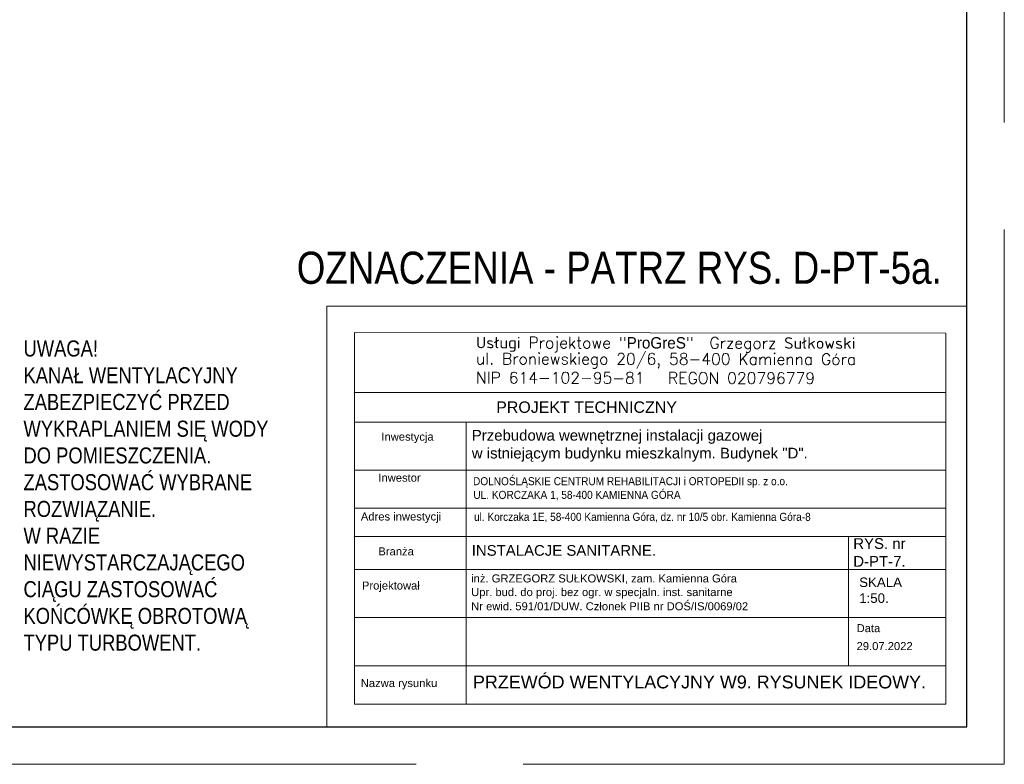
# Model space of a CAD drawing. Extents: x 34439 to 126910, y -74890 to 17912.
# Tile 60 of 144: x 97955 to 98876, y -58974 to -58278. Entities that reach past the tile are written whole.
import ezdxf

# ---------------------------------------------------------------- set-up
doc = ezdxf.new("R2010")
doc.units = 0
doc.header["$MEASUREMENT"] = 0
doc.linetypes.add('Przekrojowa', pattern=[600, 500, -100])
for name, color, linetype, lineweight in [('tabelka', 255, 'Continuous', 13), ('tabelka2', 251, 'Continuous', 13), ('WYMIARKI', 10, 'Continuous', 13)]:
    doc.layers.add(name, color=color, linetype=linetype, lineweight=lineweight)
doc.styles.add('GA4-ATR-TEXT', font='arial.ttf', dxfattribs={"width": 0.9})
doc.styles.add('GENERATED_STYLE_1', font='ARIAL.TTF')
doc.styles.get("Standard").update_dxf_attribs({"font": 'ARIALN.TTF'})
doc.styles.add('T.N.ROMAN', font='SIMPLEX')

msp = doc.modelspace()

# ---------------------------------------------------------------- linework, layer by layer
at = {"color": 62, "linetype": 'Przekrojowa', "lineweight": 18}
for p, q in [((98875.83, -58974.37), (98875.83, -57489.37)), ((98875.83, -58974.37), (98875.83, -57489.37)), ((97825.83, -58974.37), (98875.83, -58974.37))]:
    msp.add_line(p, q, dxfattribs=at)
at = {"linetype": 'Continuous'}
for p, q in [((98840.83, -58939.37), (98840.83, -57524.37)), ((98840.83, -58939.37), (98840.83, -57524.37)), ((97925.83, -58939.37), (98840.83, -58939.37))]:
    msp.add_line(p, q, dxfattribs=at)
at = {"layer": 'tabelka', "linetype": 'Continuous'}
msp.add_lwpolyline([(98242.07, -58546.13), (98840.83, -58546.13), (98840.83, -58939.37), (98242.07, -58939.37)], close=True, dxfattribs=at)
at = {"layer": 'tabelka2', "linetype": 'Continuous'}
msp.add_line((98268.03, -58570.48), (98268.03, -58918.16), dxfattribs=at)
at = {"layer": 'tabelka2'}
for p, q in [((98268.03, -58570.48), (98821.13, -58571.32)), ((98821.13, -58571.32), (98821.13, -58918.16)), ((98268.03, -58626.83), (98821.13, -58626.83)), ((98268.03, -58654.59), (98820.78, -58654.59)), ((98372.6, -58654.59), (98372.6, -58918.16)), ((98268.03, -58699.2), (98820.78, -58699.2)), ((98268.03, -58734.82), (98820.78, -58734.82)), ((98268.03, -58761.26), (98820.78, -58761.26)), ((98730.17, -58882.15), (98730.17, -58761.26)), ((98268.03, -58792.15), (98821.13, -58792.15)), ((98268.03, -58837.15), (98821.13, -58837.15)), ((98268.03, -58882.15), (98821.13, -58882.15)), ((98268.03, -58918.16), (98821.13, -58918.16))]:
    msp.add_line(p, q, dxfattribs=at)

# ---------------------------------------------------------------- texts
at = {"layer": 'tabelka2', "style": 'GENERATED_STYLE_1'}
for s, height, p in [('inż. GRZEGORZ SUŁKOWSKI, zam. Kamienna Góra', 7.5, (98377.16, -58804.32)), ('Projektował', 7.5, (98275.01, -58810.97)), ('Upr. bud. do proj. bez ogr. w specjaln. inst. sanitarne', 7.5, (98377.16, -58817.09)), ('Nr ewid. 591/01/DUW. Członek PIIB nr DOŚ/IS/0069/02', 7.5, (98377.16, -58830.36)), ('PRZEWÓD WENTYLACYJNY W9. RYSUNEK IDEOWY.', 12, (98378.85, -58903.4))]:
    msp.add_text(s, height=height, dxfattribs=at).set_placement(p)
at = {"layer": 'tabelka2', "char_height": 10.6637, "width": 1327.2348, "attachment_point": 1, "rotation": 359.90937, "style": 'T.N.ROMAN'}
for s, insert in [('Usługi Projektowe "{\\fBrush Script MT|b0|i0|c0|p66;ProGreS}"  Grzegorz Sułkowski', (98381.72, -58574.67)), ('ul. Broniewskiego 20/6, 58-400 Kamienna Góra\\PNIP 614-102-95-81   REGON 020796779', (98381.72, -58589.75))]:
    msp.add_mtext(s, dxfattribs=dict(at, insert=insert))
at = {"layer": 'tabelka2', "attachment_point": 1}
for s, insert, char_height, width, style in [('PROJEKT TECHNICZNY', (98400.61, -58635.08), 10.6744, 1328.5634, 'GENERATED_STYLE_1'), ('Przebudowa wewnętrznej instalacji gazowej\\Pw istniejącym budynku mieszkalnym. Budynek "D".', (98377.8, -58661.74), 10, 734.9543, 'GENERATED_STYLE_1'), ('{\\fArial|b0|i0|c238|p0;Inwestycja }', (98293.18, -58664.27), 7.5, 553.5681, 'GENERATED_STYLE_1'), ('Inwestor}', (98290.38, -58702.63), 7.5, 553.5681, 'GENERATED_STYLE_1'), ('DOLNOŚLĄSKIE CENTRUM REHABILITACJI i ORTOPEDII sp. z o.o.', (98378.93, -58705.9), 7.5, 553.5681, 'GA4-ATR-TEXT'), ('UL. KORCZAKA 1, 58-400 KAMIENNA GÓRA', (98379.23, -58718.67), 7.5, 553.5681, 'GA4-ATR-TEXT'), ('Adres inwestycji}', (98274, -58738.91), 7.5, 553.5681, 'GENERATED_STYLE_1'), ('ul. Korczaka 1E, 58-400 Kamienna Góra, dz. nr 10/5 obr. Kamienna Góra-8', (98379.79, -58739.23), 7.5, 553.5681, 'GA4-ATR-TEXT'), ('{\\fArial|b0|i0|c238|p0;RYS. nr \\PD-PT-7.}', (98734.56, -58762.93), 10, 553.5681, 'GENERATED_STYLE_1'), ('Branża}', (98290.38, -58771.51), 7.5, 553.5681, 'GENERATED_STYLE_1'), ('INSTALACJE SANITARNE. ', (98377.74, -58769.37), 10, 553.5681, 'GENERATED_STYLE_1'), ('{\\fArial|b0|i0|c238|p0;SKALA \\P1:50.}', (98740.08, -58799.73), 8.8953, 553.5681, 'GENERATED_STYLE_1'), ('Data}', (98737.67, -58843.31), 7.5, 553.5681, 'GENERATED_STYLE_1'), ('29.07.2022', (98737.67, -58860.08), 7.5, 553.5681, 'GENERATED_STYLE_1'), ('Nazwa rysunku }', (98273.89, -58894.66), 7.5, 553.5681, 'GENERATED_STYLE_1')]:
    msp.add_mtext(s, dxfattribs=dict(at, insert=insert, char_height=char_height, width=width, style=style))
at = {"layer": 'WYMIARKI', "attachment_point": 1}
for s, insert, char_height, width in [('{\\fArial Narrow|b0|i0|c238|p0;OZNACZENIA - PATRZ RYS. D-PT-5a.}', (98214.04, -58495.09), 30, 645.0082), ('{\\fArial Narrow|b0|i0|c238|p0;UWAGA!\\PKANAŁ WENTYLACYJNY ZABEZPIECZYĆ PRZED WYKRAPLANIEM SIĘ WODY DO POMIESZCZENIA.\\PZASTOSOWAĆ WYBRANE ROZWIĄZANIE.\\PW RAZIE NIEWYSTARCZAJĄCEGO CIĄGU ZASTOSOWAĆ KOŃCÓWKĘ OBROTOWĄ TYPU TURBOWENT.\\P}', (97958.46, -58578.06), 15, 258.4477)]:
    msp.add_mtext(s, dxfattribs=dict(at, insert=insert, char_height=char_height, width=width))

doc.saveas('drawing.dxf')
